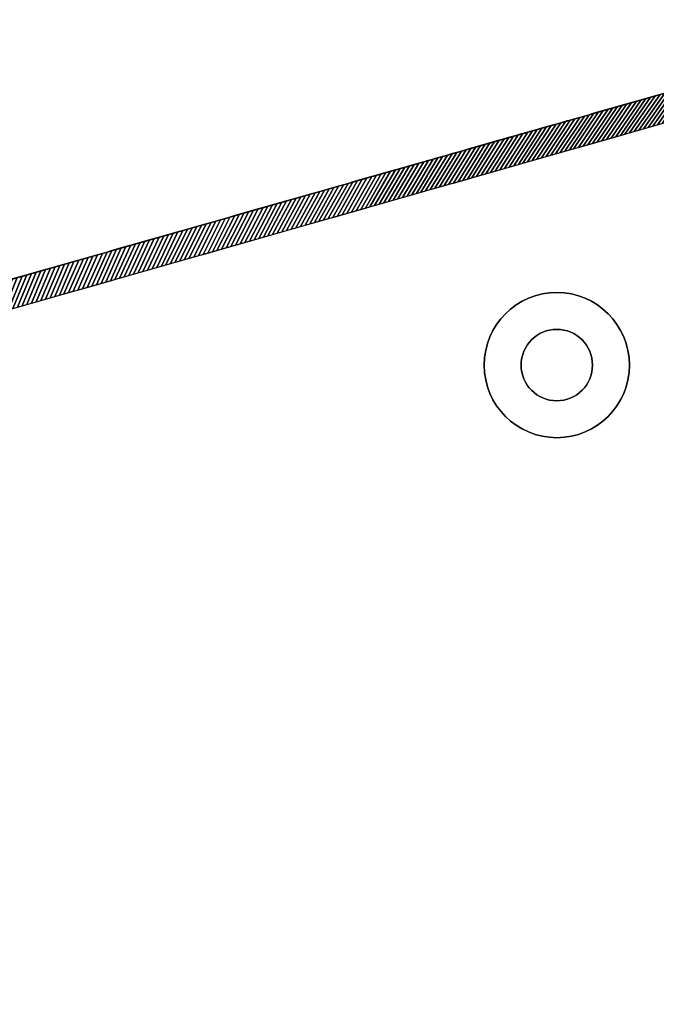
# Model space of a CAD drawing. Extents: x -10.1 to 12.5, y -12 to 12.1.
# Tile 10 of 12: x 3.1 to 8.3, y 4 to 12.1. Entities that reach past the tile are written whole.
import ezdxf

# ---------------------------------------------------------------- set-up
doc = ezdxf.new("R2010")
doc.units = 0
doc.header["$MEASUREMENT"] = 0
doc.layers.get('0').update_dxf_attribs({"linetype": 'CONTINUOUS'})

msp = doc.modelspace()

# ---------------------------------------------------------------- linework, layer by layer
for points, elevation in [([(-10.1297, -5.9068), (-10.1297, 6.0788, -0.376322), (-9.9241, 6.3133), (10.531, 12.1372), (11.2894, 12.1372, -0.32213), (11.4015, 12.0566), (12.4626, 7.79, -0.164351), (12.4624, 7.7142, 0.129248), (12.4625, -7.5414, -0.162918), (12.4626, -7.6172), (11.4021, -11.8829, -0.326191), (11.2894, -11.9652), (10.531, -11.9652), (-9.9241, -6.142, -0.376322), (-10.1297, -5.9076)], -13.2806), ([(-10.1297, -5.9068), (-10.1297, 6.0788, -0.376322), (-9.9241, 6.3133), (10.531, 12.1372), (11.2894, 12.1372, -0.32213), (11.4015, 12.0566), (12.4626, 7.79, -0.164351), (12.4624, 7.7142, 0.129248), (12.4625, -7.5414, -0.162918), (12.4626, -7.6172), (11.4021, -11.8829, -0.326191), (11.2894, -11.9652), (10.531, -11.9652), (-9.9241, -6.142, -0.376322), (-10.1297, -5.9076)], -13.2806), ([(-9.8935, -5.9068), (-9.8935, 6.0788, -0.376322), (-9.8933, 6.0791, 0.036591), (-9.8594, 6.0861), (10.564, 11.901), (11.1968, 11.901), (12.2284, 7.7529, 0.128876), (12.2284, -7.58), (11.1969, -11.729), (10.564, -11.729), (-9.8595, -5.9148, 0.036582), (-9.8933, -5.9078, -0.376322), (-9.8935, -5.9076)], -13.5168)]:
    msp.add_lwpolyline(points, format="xyb", dxfattribs=dict(elevation=elevation))
at = {"extrusion": (0, 0, -1)}
for points, elevation in [([(10.1297, -5.9068), (10.1297, 6.0788, 0.376322), (9.9241, 6.3133), (-10.531, 12.1372), (-11.2894, 12.1372, 0.32213), (-11.4015, 12.0566), (-12.4626, 7.79, 0.164351), (-12.4624, 7.7142, -0.129248), (-12.4625, -7.5414, 0.162918), (-12.4626, -7.6172), (-11.4021, -11.8829, 0.326191), (-11.2894, -11.9652), (-10.531, -11.9652), (9.9241, -6.142, 0.376322), (10.1297, -5.9076)], -11.4438), ([(9.8935, -5.9068), (9.8935, 6.0788, 0.376322), (9.8933, 6.0791, -0.036591), (9.8594, 6.0861), (-10.564, 11.901), (-11.1968, 11.901), (-12.2284, 7.7529, -0.128876), (-12.2284, -7.58), (-11.1969, -11.729), (-10.564, -11.729), (9.8595, -5.9148, -0.036582), (9.8933, -5.9078, 0.376322), (9.8935, -5.9076)], -11.68)]:
    msp.add_lwpolyline(points, format="xyb", dxfattribs=dict(at, elevation=elevation))
at = {"extrusion": (-0.273833, 0.961777, 6.12323e-17)}
for centre, radius in [((-9.7927, -11.5483, 8.7895), 0.6102), ((-9.7927, 9.7115, 8.7895), 0.6102), ((-9.7927, -11.5483, 8.7895), 0.2756), ((-9.7927, 9.7115, 8.7895), 0.2756)]:
    msp.add_circle(centre, radius, dxfattribs=at)
for radius in [0.6011, 0.2956]:
    msp.add_circle((7.5026, 9.2789, -13.5168), radius)
at = {"extrusion": (0, 0, -1)}
for radius in [0.6011, 0.2956]:
    msp.add_circle((-7.5026, 9.2789, -11.68), radius, dxfattribs=at)

# ---------------------------------------------------------------- meshes
mesh = msp.add_polymesh((2, 9))
for k, corner in enumerate([(8.0673, 11.1901, -13.5168), (8.1057, 11.201, -13.5168), (8.1441, 11.212, -13.5168), (8.1825, 11.2229, -13.5168), (8.2209, 11.2338, -13.5168), (8.2593, 11.2448, -13.5168), (8.2977, 11.2557, -13.5168), (8.336, 11.2666, -13.5168), (8.3744, 11.2776, -13.5168), (8.279, 11.496, -13.2806), (8.3182, 11.5071, -13.2806), (8.3573, 11.5183, -13.2806), (8.3964, 11.5294, -13.2806), (8.4356, 11.5406, -13.2806), (8.4747, 11.5517, -13.2806), (8.5139, 11.5628, -13.2806), (8.553, 11.574, -13.2806), (8.5921, 11.5851, -13.2806)]):
    mesh.set_mesh_vertex(divmod(k, 9), corner)
mesh = msp.add_polymesh((2, 9))
for k, corner in enumerate([(8.0673, 11.1901, 11.68), (8.1057, 11.201, 11.68), (8.1441, 11.212, 11.68), (8.1825, 11.2229, 11.68), (8.2209, 11.2338, 11.68), (8.2593, 11.2448, 11.68), (8.2977, 11.2557, 11.68), (8.336, 11.2666, 11.68), (8.3744, 11.2776, 11.68), (8.279, 11.496, 11.4438), (8.3182, 11.5071, 11.4438), (8.3573, 11.5183, 11.4438), (8.3964, 11.5294, 11.4438), (8.4356, 11.5406, 11.4438), (8.4747, 11.5517, 11.4438), (8.5139, 11.5628, 11.4438), (8.553, 11.574, 11.4438), (8.5921, 11.5851, 11.4438)]):
    mesh.set_mesh_vertex(divmod(k, 9), corner)
mesh = msp.add_polymesh((2, 9))
for k, corner in enumerate([(7.7601, 11.1027, -13.5168), (7.7985, 11.1136, -13.5168), (7.8369, 11.1245, -13.5168), (7.8753, 11.1354, -13.5168), (7.9137, 11.1464, -13.5168), (7.9521, 11.1573, -13.5168), (7.9905, 11.1682, -13.5168), (8.0289, 11.1792, -13.5168), (8.0673, 11.1901, -13.5168), (7.9659, 11.4068, -13.2806), (8.0051, 11.418, -13.2806), (8.0442, 11.4291, -13.2806), (8.0833, 11.4403, -13.2806), (8.1225, 11.4514, -13.2806), (8.1616, 11.4626, -13.2806), (8.2008, 11.4737, -13.2806), (8.2399, 11.4848, -13.2806), (8.279, 11.496, -13.2806)]):
    mesh.set_mesh_vertex(divmod(k, 9), corner)
mesh = msp.add_polymesh((2, 9))
for k, corner in enumerate([(7.7601, 11.1027, 11.68), (7.7985, 11.1136, 11.68), (7.8369, 11.1245, 11.68), (7.8753, 11.1354, 11.68), (7.9137, 11.1464, 11.68), (7.9521, 11.1573, 11.68), (7.9905, 11.1682, 11.68), (8.0289, 11.1792, 11.68), (8.0673, 11.1901, 11.68), (7.9659, 11.4068, 11.4438), (8.0051, 11.418, 11.4438), (8.0442, 11.4291, 11.4438), (8.0833, 11.4403, 11.4438), (8.1225, 11.4514, 11.4438), (8.1616, 11.4626, 11.4438), (8.2008, 11.4737, 11.4438), (8.2399, 11.4848, 11.4438), (8.279, 11.496, 11.4438)]):
    mesh.set_mesh_vertex(divmod(k, 9), corner)
mesh = msp.add_polymesh((2, 9))
for k, corner in enumerate([(7.4529, 11.0152, -13.5168), (7.4913, 11.0261, -13.5168), (7.5297, 11.0371, -13.5168), (7.5681, 11.048, -13.5168), (7.6065, 11.0589, -13.5168), (7.6449, 11.0699, -13.5168), (7.6833, 11.0808, -13.5168), (7.7217, 11.0917, -13.5168), (7.7601, 11.1027, -13.5168), (7.6528, 11.3177, -13.2806), (7.692, 11.3288, -13.2806), (7.7311, 11.34, -13.2806), (7.7702, 11.3511, -13.2806), (7.8094, 11.3623, -13.2806), (7.8485, 11.3734, -13.2806), (7.8877, 11.3845, -13.2806), (7.9268, 11.3957, -13.2806), (7.9659, 11.4068, -13.2806)]):
    mesh.set_mesh_vertex(divmod(k, 9), corner)
mesh = msp.add_polymesh((2, 9))
for k, corner in enumerate([(7.4529, 11.0152, 11.68), (7.4913, 11.0261, 11.68), (7.5297, 11.0371, 11.68), (7.5681, 11.048, 11.68), (7.6065, 11.0589, 11.68), (7.6449, 11.0699, 11.68), (7.6833, 11.0808, 11.68), (7.7217, 11.0917, 11.68), (7.7601, 11.1027, 11.68), (7.6528, 11.3177, 11.4438), (7.692, 11.3288, 11.4438), (7.7311, 11.34, 11.4438), (7.7702, 11.3511, 11.4438), (7.8094, 11.3623, 11.4438), (7.8485, 11.3734, 11.4438), (7.8877, 11.3845, 11.4438), (7.9268, 11.3957, 11.4438), (7.9659, 11.4068, 11.4438)]):
    mesh.set_mesh_vertex(divmod(k, 9), corner)
mesh = msp.add_polymesh((2, 9))
for k, corner in enumerate([(7.1458, 10.9277, -13.5168), (7.1842, 10.9387, -13.5168), (7.2226, 10.9496, -13.5168), (7.261, 10.9605, -13.5168), (7.2994, 10.9715, -13.5168), (7.3378, 10.9824, -13.5168), (7.3762, 10.9933, -13.5168), (7.4146, 11.0043, -13.5168), (7.4529, 11.0152, -13.5168), (7.3397, 11.2285, -13.2806), (7.3789, 11.2397, -13.2806), (7.418, 11.2508, -13.2806), (7.4571, 11.262, -13.2806), (7.4963, 11.2731, -13.2806), (7.5354, 11.2843, -13.2806), (7.5745, 11.2954, -13.2806), (7.6137, 11.3065, -13.2806), (7.6528, 11.3177, -13.2806)]):
    mesh.set_mesh_vertex(divmod(k, 9), corner)
mesh = msp.add_polymesh((2, 9))
for k, corner in enumerate([(7.1458, 10.9277, 11.68), (7.1842, 10.9387, 11.68), (7.2226, 10.9496, 11.68), (7.261, 10.9605, 11.68), (7.2994, 10.9715, 11.68), (7.3378, 10.9824, 11.68), (7.3762, 10.9933, 11.68), (7.4146, 11.0043, 11.68), (7.4529, 11.0152, 11.68), (7.3397, 11.2285, 11.4438), (7.3789, 11.2397, 11.4438), (7.418, 11.2508, 11.4438), (7.4571, 11.262, 11.4438), (7.4963, 11.2731, 11.4438), (7.5354, 11.2843, 11.4438), (7.5745, 11.2954, 11.4438), (7.6137, 11.3065, 11.4438), (7.6528, 11.3177, 11.4438)]):
    mesh.set_mesh_vertex(divmod(k, 9), corner)
mesh = msp.add_polymesh((2, 9))
for k, corner in enumerate([(6.8386, 10.8403, -13.5168), (6.877, 10.8512, -13.5168), (6.9154, 10.8622, -13.5168), (6.9538, 10.8731, -13.5168), (6.9922, 10.884, -13.5168), (7.0306, 10.8949, -13.5168), (7.069, 10.9059, -13.5168), (7.1074, 10.9168, -13.5168), (7.1458, 10.9277, -13.5168), (7.0266, 11.1394, -13.2806), (7.0658, 11.1505, -13.2806), (7.1049, 11.1617, -13.2806), (7.144, 11.1728, -13.2806), (7.1832, 11.184, -13.2806), (7.2223, 11.1951, -13.2806), (7.2614, 11.2063, -13.2806), (7.3006, 11.2174, -13.2806), (7.3397, 11.2285, -13.2806)]):
    mesh.set_mesh_vertex(divmod(k, 9), corner)
mesh = msp.add_polymesh((2, 9))
for k, corner in enumerate([(6.8386, 10.8403, 11.68), (6.877, 10.8512, 11.68), (6.9154, 10.8622, 11.68), (6.9538, 10.8731, 11.68), (6.9922, 10.884, 11.68), (7.0306, 10.8949, 11.68), (7.069, 10.9059, 11.68), (7.1074, 10.9168, 11.68), (7.1458, 10.9277, 11.68), (7.0266, 11.1394, 11.4438), (7.0658, 11.1505, 11.4438), (7.1049, 11.1617, 11.4438), (7.144, 11.1728, 11.4438), (7.1832, 11.184, 11.4438), (7.2223, 11.1951, 11.4438), (7.2614, 11.2063, 11.4438), (7.3006, 11.2174, 11.4438), (7.3397, 11.2285, 11.4438)]):
    mesh.set_mesh_vertex(divmod(k, 9), corner)
mesh = msp.add_polymesh((2, 9))
for k, corner in enumerate([(6.5315, 10.7528, -13.5168), (6.5698, 10.7638, -13.5168), (6.6082, 10.7747, -13.5168), (6.6466, 10.7856, -13.5168), (6.685, 10.7966, -13.5168), (6.7234, 10.8075, -13.5168), (6.7618, 10.8184, -13.5168), (6.8002, 10.8294, -13.5168), (6.8386, 10.8403, -13.5168), (6.7135, 11.0503, -13.2806), (6.7526, 11.0614, -13.2806), (6.7918, 11.0725, -13.2806), (6.8309, 11.0837, -13.2806), (6.8701, 11.0948, -13.2806), (6.9092, 11.106, -13.2806), (6.9483, 11.1171, -13.2806), (6.9875, 11.1283, -13.2806), (7.0266, 11.1394, -13.2806)]):
    mesh.set_mesh_vertex(divmod(k, 9), corner)
mesh = msp.add_polymesh((2, 9))
for k, corner in enumerate([(6.5315, 10.7528, 11.68), (6.5698, 10.7638, 11.68), (6.6082, 10.7747, 11.68), (6.6466, 10.7856, 11.68), (6.685, 10.7966, 11.68), (6.7234, 10.8075, 11.68), (6.7618, 10.8184, 11.68), (6.8002, 10.8294, 11.68), (6.8386, 10.8403, 11.68), (6.7135, 11.0503, 11.4438), (6.7526, 11.0614, 11.4438), (6.7918, 11.0725, 11.4438), (6.8309, 11.0837, 11.4438), (6.8701, 11.0948, 11.4438), (6.9092, 11.106, 11.4438), (6.9483, 11.1171, 11.4438), (6.9875, 11.1283, 11.4438), (7.0266, 11.1394, 11.4438)]):
    mesh.set_mesh_vertex(divmod(k, 9), corner)
mesh = msp.add_polymesh((2, 9))
for k, corner in enumerate([(6.2243, 10.6654, -13.5168), (6.2627, 10.6763, -13.5168), (6.3011, 10.6872, -13.5168), (6.3395, 10.6982, -13.5168), (6.3779, 10.7091, -13.5168), (6.4163, 10.72, -13.5168), (6.4547, 10.731, -13.5168), (6.4931, 10.7419, -13.5168), (6.5315, 10.7528, -13.5168), (6.4004, 10.9611, -13.2806), (6.4395, 10.9722, -13.2806), (6.4787, 10.9834, -13.2806), (6.5178, 10.9945, -13.2806), (6.557, 11.0057, -13.2806), (6.5961, 11.0168, -13.2806), (6.6352, 11.028, -13.2806), (6.6744, 11.0391, -13.2806), (6.7135, 11.0503, -13.2806)]):
    mesh.set_mesh_vertex(divmod(k, 9), corner)
mesh = msp.add_polymesh((2, 9))
for k, corner in enumerate([(6.2243, 10.6654, 11.68), (6.2627, 10.6763, 11.68), (6.3011, 10.6872, 11.68), (6.3395, 10.6982, 11.68), (6.3779, 10.7091, 11.68), (6.4163, 10.72, 11.68), (6.4547, 10.731, 11.68), (6.4931, 10.7419, 11.68), (6.5315, 10.7528, 11.68), (6.4004, 10.9611, 11.4438), (6.4395, 10.9722, 11.4438), (6.4787, 10.9834, 11.4438), (6.5178, 10.9945, 11.4438), (6.557, 11.0057, 11.4438), (6.5961, 11.0168, 11.4438), (6.6352, 11.028, 11.4438), (6.6744, 11.0391, 11.4438), (6.7135, 11.0503, 11.4438)]):
    mesh.set_mesh_vertex(divmod(k, 9), corner)
mesh = msp.add_polymesh((2, 9))
for k, corner in enumerate([(5.9171, 10.5779, -13.5168), (5.9555, 10.5889, -13.5168), (5.9939, 10.5998, -13.5168), (6.0323, 10.6107, -13.5168), (6.0707, 10.6216, -13.5168), (6.1091, 10.6326, -13.5168), (6.1475, 10.6435, -13.5168), (6.1859, 10.6544, -13.5168), (6.2243, 10.6654, -13.5168), (6.0873, 10.872, -13.2806), (6.1264, 10.8831, -13.2806), (6.1656, 10.8942, -13.2806), (6.2047, 10.9054, -13.2806), (6.2438, 10.9165, -13.2806), (6.283, 10.9277, -13.2806), (6.3221, 10.9388, -13.2806), (6.3613, 10.95, -13.2806), (6.4004, 10.9611, -13.2806)]):
    mesh.set_mesh_vertex(divmod(k, 9), corner)
mesh = msp.add_polymesh((2, 9))
for k, corner in enumerate([(5.9171, 10.5779, 11.68), (5.9555, 10.5889, 11.68), (5.9939, 10.5998, 11.68), (6.0323, 10.6107, 11.68), (6.0707, 10.6216, 11.68), (6.1091, 10.6326, 11.68), (6.1475, 10.6435, 11.68), (6.1859, 10.6544, 11.68), (6.2243, 10.6654, 11.68), (6.0873, 10.872, 11.4438), (6.1264, 10.8831, 11.4438), (6.1656, 10.8942, 11.4438), (6.2047, 10.9054, 11.4438), (6.2438, 10.9165, 11.4438), (6.283, 10.9277, 11.4438), (6.3221, 10.9388, 11.4438), (6.3613, 10.95, 11.4438), (6.4004, 10.9611, 11.4438)]):
    mesh.set_mesh_vertex(divmod(k, 9), corner)
mesh = msp.add_polymesh((2, 9))
for k, corner in enumerate([(5.61, 10.4905, -13.5168), (5.6484, 10.5014, -13.5168), (5.6867, 10.5123, -13.5168), (5.7251, 10.5233, -13.5168), (5.7635, 10.5342, -13.5168), (5.8019, 10.5451, -13.5168), (5.8403, 10.5561, -13.5168), (5.8787, 10.567, -13.5168), (5.9171, 10.5779, -13.5168), (5.7742, 10.7828, -13.2806), (5.8133, 10.794, -13.2806), (5.8525, 10.8051, -13.2806), (5.8916, 10.8162, -13.2806), (5.9307, 10.8274, -13.2806), (5.9699, 10.8385, -13.2806), (6.009, 10.8497, -13.2806), (6.0482, 10.8608, -13.2806), (6.0873, 10.872, -13.2806)]):
    mesh.set_mesh_vertex(divmod(k, 9), corner)
mesh = msp.add_polymesh((2, 9))
for k, corner in enumerate([(5.61, 10.4905, 11.68), (5.6484, 10.5014, 11.68), (5.6867, 10.5123, 11.68), (5.7251, 10.5233, 11.68), (5.7635, 10.5342, 11.68), (5.8019, 10.5451, 11.68), (5.8403, 10.5561, 11.68), (5.8787, 10.567, 11.68), (5.9171, 10.5779, 11.68), (5.7742, 10.7828, 11.4438), (5.8133, 10.794, 11.4438), (5.8525, 10.8051, 11.4438), (5.8916, 10.8162, 11.4438), (5.9307, 10.8274, 11.4438), (5.9699, 10.8385, 11.4438), (6.009, 10.8497, 11.4438), (6.0482, 10.8608, 11.4438), (6.0873, 10.872, 11.4438)]):
    mesh.set_mesh_vertex(divmod(k, 9), corner)
mesh = msp.add_polymesh((2, 9))
for k, corner in enumerate([(5.3028, 10.403, -13.5168), (5.3412, 10.4139, -13.5168), (5.3796, 10.4249, -13.5168), (5.418, 10.4358, -13.5168), (5.4564, 10.4467, -13.5168), (5.4948, 10.4577, -13.5168), (5.5332, 10.4686, -13.5168), (5.5716, 10.4795, -13.5168), (5.61, 10.4905, -13.5168), (5.4611, 10.6937, -13.2806), (5.5002, 10.7048, -13.2806), (5.5394, 10.716, -13.2806), (5.5785, 10.7271, -13.2806), (5.6176, 10.7382, -13.2806), (5.6568, 10.7494, -13.2806), (5.6959, 10.7605, -13.2806), (5.7351, 10.7717, -13.2806), (5.7742, 10.7828, -13.2806)]):
    mesh.set_mesh_vertex(divmod(k, 9), corner)
mesh = msp.add_polymesh((2, 9))
for k, corner in enumerate([(5.3028, 10.403, 11.68), (5.3412, 10.4139, 11.68), (5.3796, 10.4249, 11.68), (5.418, 10.4358, 11.68), (5.4564, 10.4467, 11.68), (5.4948, 10.4577, 11.68), (5.5332, 10.4686, 11.68), (5.5716, 10.4795, 11.68), (5.61, 10.4905, 11.68), (5.4611, 10.6937, 11.4438), (5.5002, 10.7048, 11.4438), (5.5394, 10.716, 11.4438), (5.5785, 10.7271, 11.4438), (5.6176, 10.7382, 11.4438), (5.6568, 10.7494, 11.4438), (5.6959, 10.7605, 11.4438), (5.7351, 10.7717, 11.4438), (5.7742, 10.7828, 11.4438)]):
    mesh.set_mesh_vertex(divmod(k, 9), corner)
mesh = msp.add_polymesh((2, 9))
for k, corner in enumerate([(4.9956, 10.3156, -13.5168), (5.034, 10.3265, -13.5168), (5.0724, 10.3374, -13.5168), (5.1108, 10.3484, -13.5168), (5.1492, 10.3593, -13.5168), (5.1876, 10.3702, -13.5168), (5.226, 10.3811, -13.5168), (5.2644, 10.3921, -13.5168), (5.3028, 10.403, -13.5168), (5.148, 10.6045, -13.2806), (5.1871, 10.6157, -13.2806), (5.2263, 10.6268, -13.2806), (5.2654, 10.638, -13.2806), (5.3045, 10.6491, -13.2806), (5.3437, 10.6602, -13.2806), (5.3828, 10.6714, -13.2806), (5.4219, 10.6825, -13.2806), (5.4611, 10.6937, -13.2806)]):
    mesh.set_mesh_vertex(divmod(k, 9), corner)
mesh = msp.add_polymesh((2, 9))
for k, corner in enumerate([(4.9956, 10.3156, 11.68), (5.034, 10.3265, 11.68), (5.0724, 10.3374, 11.68), (5.1108, 10.3484, 11.68), (5.1492, 10.3593, 11.68), (5.1876, 10.3702, 11.68), (5.226, 10.3811, 11.68), (5.2644, 10.3921, 11.68), (5.3028, 10.403, 11.68), (5.148, 10.6045, 11.4438), (5.1871, 10.6157, 11.4438), (5.2263, 10.6268, 11.4438), (5.2654, 10.638, 11.4438), (5.3045, 10.6491, 11.4438), (5.3437, 10.6602, 11.4438), (5.3828, 10.6714, 11.4438), (5.4219, 10.6825, 11.4438), (5.4611, 10.6937, 11.4438)]):
    mesh.set_mesh_vertex(divmod(k, 9), corner)
mesh = msp.add_polymesh((2, 9))
for k, corner in enumerate([(4.6885, 10.2281, -13.5168), (4.7269, 10.239, -13.5168), (4.7653, 10.25, -13.5168), (4.8036, 10.2609, -13.5168), (4.842, 10.2718, -13.5168), (4.8804, 10.2828, -13.5168), (4.9188, 10.2937, -13.5168), (4.9572, 10.3046, -13.5168), (4.9956, 10.3156, -13.5168), (4.8349, 10.5154, -13.2806), (4.874, 10.5265, -13.2806), (4.9132, 10.5377, -13.2806), (4.9523, 10.5488, -13.2806), (4.9914, 10.5599, -13.2806), (5.0306, 10.5711, -13.2806), (5.0697, 10.5822, -13.2806), (5.1088, 10.5934, -13.2806), (5.148, 10.6045, -13.2806)]):
    mesh.set_mesh_vertex(divmod(k, 9), corner)
mesh = msp.add_polymesh((2, 9))
for k, corner in enumerate([(4.6885, 10.2281, 11.68), (4.7269, 10.239, 11.68), (4.7653, 10.25, 11.68), (4.8036, 10.2609, 11.68), (4.842, 10.2718, 11.68), (4.8804, 10.2828, 11.68), (4.9188, 10.2937, 11.68), (4.9572, 10.3046, 11.68), (4.9956, 10.3156, 11.68), (4.8349, 10.5154, 11.4438), (4.874, 10.5265, 11.4438), (4.9132, 10.5377, 11.4438), (4.9523, 10.5488, 11.4438), (4.9914, 10.5599, 11.4438), (5.0306, 10.5711, 11.4438), (5.0697, 10.5822, 11.4438), (5.1088, 10.5934, 11.4438), (5.148, 10.6045, 11.4438)]):
    mesh.set_mesh_vertex(divmod(k, 9), corner)
mesh = msp.add_polymesh((2, 9))
for k, corner in enumerate([(4.3813, 10.1406, -13.5168), (4.4197, 10.1516, -13.5168), (4.4581, 10.1625, -13.5168), (4.4965, 10.1734, -13.5168), (4.5349, 10.1844, -13.5168), (4.5733, 10.1953, -13.5168), (4.6117, 10.2062, -13.5168), (4.6501, 10.2172, -13.5168), (4.6885, 10.2281, -13.5168), (4.5218, 10.4262, -13.2806), (4.5609, 10.4374, -13.2806), (4.6, 10.4485, -13.2806), (4.6392, 10.4597, -13.2806), (4.6783, 10.4708, -13.2806), (4.7175, 10.4819, -13.2806), (4.7566, 10.4931, -13.2806), (4.7957, 10.5042, -13.2806), (4.8349, 10.5154, -13.2806)]):
    mesh.set_mesh_vertex(divmod(k, 9), corner)
mesh = msp.add_polymesh((2, 9))
for k, corner in enumerate([(4.3813, 10.1406, 11.68), (4.4197, 10.1516, 11.68), (4.4581, 10.1625, 11.68), (4.4965, 10.1734, 11.68), (4.5349, 10.1844, 11.68), (4.5733, 10.1953, 11.68), (4.6117, 10.2062, 11.68), (4.6501, 10.2172, 11.68), (4.6885, 10.2281, 11.68), (4.5218, 10.4262, 11.4438), (4.5609, 10.4374, 11.4438), (4.6, 10.4485, 11.4438), (4.6392, 10.4597, 11.4438), (4.6783, 10.4708, 11.4438), (4.7175, 10.4819, 11.4438), (4.7566, 10.4931, 11.4438), (4.7957, 10.5042, 11.4438), (4.8349, 10.5154, 11.4438)]):
    mesh.set_mesh_vertex(divmod(k, 9), corner)
mesh = msp.add_polymesh((2, 9))
for k, corner in enumerate([(4.0741, 10.0532, -13.5168), (4.1125, 10.0641, -13.5168), (4.1509, 10.0751, -13.5168), (4.1893, 10.086, -13.5168), (4.2277, 10.0969, -13.5168), (4.2661, 10.1079, -13.5168), (4.3045, 10.1188, -13.5168), (4.3429, 10.1297, -13.5168), (4.3813, 10.1406, -13.5168), (4.2087, 10.3371, -13.2806), (4.2478, 10.3482, -13.2806), (4.2869, 10.3594, -13.2806), (4.3261, 10.3705, -13.2806), (4.3652, 10.3817, -13.2806), (4.4044, 10.3928, -13.2806), (4.4435, 10.4039, -13.2806), (4.4826, 10.4151, -13.2806), (4.5218, 10.4262, -13.2806)]):
    mesh.set_mesh_vertex(divmod(k, 9), corner)
mesh = msp.add_polymesh((2, 9))
for k, corner in enumerate([(4.0741, 10.0532, 11.68), (4.1125, 10.0641, 11.68), (4.1509, 10.0751, 11.68), (4.1893, 10.086, 11.68), (4.2277, 10.0969, 11.68), (4.2661, 10.1079, 11.68), (4.3045, 10.1188, 11.68), (4.3429, 10.1297, 11.68), (4.3813, 10.1406, 11.68), (4.2087, 10.3371, 11.4438), (4.2478, 10.3482, 11.4438), (4.2869, 10.3594, 11.4438), (4.3261, 10.3705, 11.4438), (4.3652, 10.3817, 11.4438), (4.4044, 10.3928, 11.4438), (4.4435, 10.4039, 11.4438), (4.4826, 10.4151, 11.4438), (4.5218, 10.4262, 11.4438)]):
    mesh.set_mesh_vertex(divmod(k, 9), corner)
mesh = msp.add_polymesh((2, 9))
for k, corner in enumerate([(3.767, 9.9657, -13.5168), (3.8054, 9.9767, -13.5168), (3.8438, 9.9876, -13.5168), (3.8822, 9.9985, -13.5168), (3.9205, 10.0095, -13.5168), (3.9589, 10.0204, -13.5168), (3.9973, 10.0313, -13.5168), (4.0357, 10.0423, -13.5168), (4.0741, 10.0532, -13.5168), (3.8956, 10.2479, -13.2806), (3.9347, 10.2591, -13.2806), (3.9738, 10.2702, -13.2806), (4.013, 10.2814, -13.2806), (4.0521, 10.2925, -13.2806), (4.0912, 10.3037, -13.2806), (4.1304, 10.3148, -13.2806), (4.1695, 10.3259, -13.2806), (4.2087, 10.3371, -13.2806)]):
    mesh.set_mesh_vertex(divmod(k, 9), corner)
mesh = msp.add_polymesh((2, 9))
for k, corner in enumerate([(3.767, 9.9657, 11.68), (3.8054, 9.9767, 11.68), (3.8438, 9.9876, 11.68), (3.8822, 9.9985, 11.68), (3.9205, 10.0095, 11.68), (3.9589, 10.0204, 11.68), (3.9973, 10.0313, 11.68), (4.0357, 10.0423, 11.68), (4.0741, 10.0532, 11.68), (3.8956, 10.2479, 11.4438), (3.9347, 10.2591, 11.4438), (3.9738, 10.2702, 11.4438), (4.013, 10.2814, 11.4438), (4.0521, 10.2925, 11.4438), (4.0912, 10.3037, 11.4438), (4.1304, 10.3148, 11.4438), (4.1695, 10.3259, 11.4438), (4.2087, 10.3371, 11.4438)]):
    mesh.set_mesh_vertex(divmod(k, 9), corner)
mesh = msp.add_polymesh((2, 9))
for k, corner in enumerate([(3.4598, 9.8783, -13.5168), (3.4982, 9.8892, -13.5168), (3.5366, 9.9001, -13.5168), (3.575, 9.9111, -13.5168), (3.6134, 9.922, -13.5168), (3.6518, 9.9329, -13.5168), (3.6902, 9.9439, -13.5168), (3.7286, 9.9548, -13.5168), (3.767, 9.9657, -13.5168), (3.5825, 10.1588, -13.2806), (3.6216, 10.1699, -13.2806), (3.6607, 10.1811, -13.2806), (3.6999, 10.1922, -13.2806), (3.739, 10.2034, -13.2806), (3.7781, 10.2145, -13.2806), (3.8173, 10.2257, -13.2806), (3.8564, 10.2368, -13.2806), (3.8956, 10.2479, -13.2806)]):
    mesh.set_mesh_vertex(divmod(k, 9), corner)
mesh = msp.add_polymesh((2, 9))
for k, corner in enumerate([(3.4598, 9.8783, 11.68), (3.4982, 9.8892, 11.68), (3.5366, 9.9001, 11.68), (3.575, 9.9111, 11.68), (3.6134, 9.922, 11.68), (3.6518, 9.9329, 11.68), (3.6902, 9.9439, 11.68), (3.7286, 9.9548, 11.68), (3.767, 9.9657, 11.68), (3.5825, 10.1588, 11.4438), (3.6216, 10.1699, 11.4438), (3.6607, 10.1811, 11.4438), (3.6999, 10.1922, 11.4438), (3.739, 10.2034, 11.4438), (3.7781, 10.2145, 11.4438), (3.8173, 10.2257, 11.4438), (3.8564, 10.2368, 11.4438), (3.8956, 10.2479, 11.4438)]):
    mesh.set_mesh_vertex(divmod(k, 9), corner)
mesh = msp.add_polymesh((2, 9))
for k, corner in enumerate([(3.1526, 9.7908, -13.5168), (3.191, 9.8018, -13.5168), (3.2294, 9.8127, -13.5168), (3.2678, 9.8236, -13.5168), (3.3062, 9.8346, -13.5168), (3.3446, 9.8455, -13.5168), (3.383, 9.8564, -13.5168), (3.4214, 9.8674, -13.5168), (3.4598, 9.8783, -13.5168), (3.2693, 10.0696, -13.2806), (3.3085, 10.0808, -13.2806), (3.3476, 10.0919, -13.2806), (3.3868, 10.1031, -13.2806), (3.4259, 10.1142, -13.2806), (3.465, 10.1254, -13.2806), (3.5042, 10.1365, -13.2806), (3.5433, 10.1476, -13.2806), (3.5825, 10.1588, -13.2806)]):
    mesh.set_mesh_vertex(divmod(k, 9), corner)
mesh = msp.add_polymesh((2, 9))
for k, corner in enumerate([(3.1526, 9.7908, 11.68), (3.191, 9.8018, 11.68), (3.2294, 9.8127, 11.68), (3.2678, 9.8236, 11.68), (3.3062, 9.8346, 11.68), (3.3446, 9.8455, 11.68), (3.383, 9.8564, 11.68), (3.4214, 9.8674, 11.68), (3.4598, 9.8783, 11.68), (3.2693, 10.0696, 11.4438), (3.3085, 10.0808, 11.4438), (3.3476, 10.0919, 11.4438), (3.3868, 10.1031, 11.4438), (3.4259, 10.1142, 11.4438), (3.465, 10.1254, 11.4438), (3.5042, 10.1365, 11.4438), (3.5433, 10.1476, 11.4438), (3.5825, 10.1588, 11.4438)]):
    mesh.set_mesh_vertex(divmod(k, 9), corner)
mesh = msp.add_polymesh((2, 9))
for k, corner in enumerate([(2.8455, 9.7034, -13.5168), (2.8839, 9.7143, -13.5168), (2.9223, 9.7252, -13.5168), (2.9607, 9.7362, -13.5168), (2.9991, 9.7471, -13.5168), (3.0374, 9.758, -13.5168), (3.0758, 9.769, -13.5168), (3.1142, 9.7799, -13.5168), (3.1526, 9.7908, -13.5168), (2.9562, 9.9805, -13.2806), (2.9954, 9.9916, -13.2806), (3.0345, 10.0028, -13.2806), (3.0737, 10.0139, -13.2806), (3.1128, 10.0251, -13.2806), (3.1519, 10.0362, -13.2806), (3.1911, 10.0474, -13.2806), (3.2302, 10.0585, -13.2806), (3.2693, 10.0696, -13.2806)]):
    mesh.set_mesh_vertex(divmod(k, 9), corner)
mesh = msp.add_polymesh((2, 9))
for k, corner in enumerate([(2.8455, 9.7034, 11.68), (2.8839, 9.7143, 11.68), (2.9223, 9.7252, 11.68), (2.9607, 9.7362, 11.68), (2.9991, 9.7471, 11.68), (3.0374, 9.758, 11.68), (3.0758, 9.769, 11.68), (3.1142, 9.7799, 11.68), (3.1526, 9.7908, 11.68), (2.9562, 9.9805, 11.4438), (2.9954, 9.9916, 11.4438), (3.0345, 10.0028, 11.4438), (3.0737, 10.0139, 11.4438), (3.1128, 10.0251, 11.4438), (3.1519, 10.0362, 11.4438), (3.1911, 10.0474, 11.4438), (3.2302, 10.0585, 11.4438), (3.2693, 10.0696, 11.4438)]):
    mesh.set_mesh_vertex(divmod(k, 9), corner)

doc.saveas('drawing.dxf')
